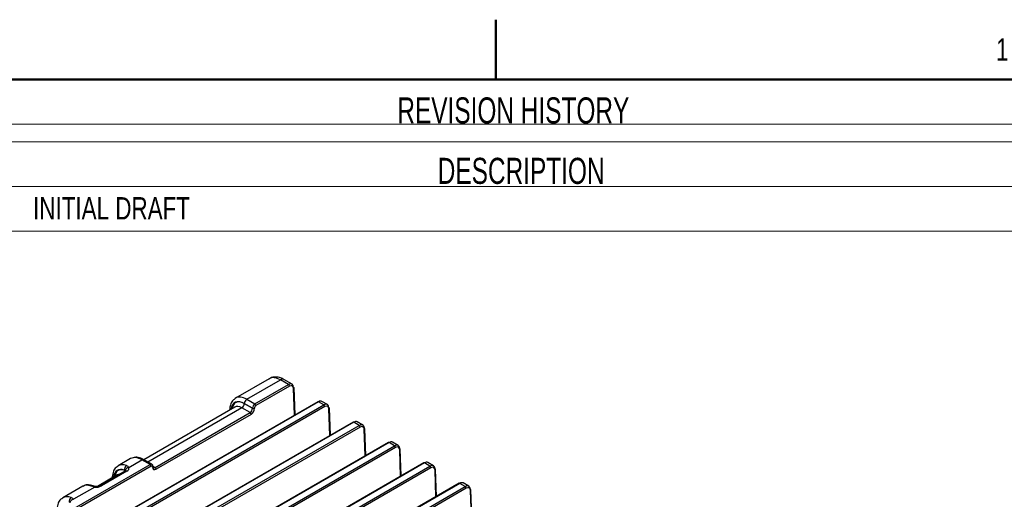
# Model space of a CAD drawing. Header units: millimetres. Extents: x 1 to 863, y 1 to 558.
# Tile 18 of 19: x 652 to 792, y 490 to 558. Entities that reach past the tile are written whole.
import ezdxf

# ---------------------------------------------------------------- set-up
doc = ezdxf.new("R2010")
doc.units = ezdxf.units.MM
doc.styles.add('SLDTEXTSTYLE0', font='TXT', dxfattribs={"width": 0.7})
doc.styles.add('SLDTEXTSTYLE1', font='TXT', dxfattribs={"width": 0.75})

msp = doc.modelspace()

# ---------------------------------------------------------------- linework, layer by layer
at = {"color": 7, "linetype": 'Continuous', "lineweight": 50}
for p, q in [((719.667, 549.252), (719.667, 557.752)), ((9.548, 549.252), (854.052, 549.252))]:
    msp.add_line(p, q, dxfattribs=at)
at = {"color": 7, "linetype": 'Continuous', "lineweight": 18}
for p, q in [((854.075, 549.275), (600.075, 549.275)), ((854.075, 542.925), (600.075, 542.925)), ((854.075, 542.925), (600.075, 542.925)), ((854.075, 540.385), (600.075, 540.385)), ((854.075, 540.385), (600.075, 540.385)), ((854.075, 534.035), (600.075, 534.035)), ((854.075, 534.035), (600.075, 534.035)), ((854.075, 527.685), (600.075, 527.685))]:
    msp.add_line(p, q, dxfattribs=at)
at = {"color": 7, "linetype": 'Continuous', "lineweight": 25}
for p, q in [((687.466, 506.74), (682.677, 503.975)), ((684.284, 503.819), (689.059, 506.576)), ((690.219, 505.907), (689.059, 506.576)), ((690.723, 505.954), (689.559, 506.626)), ((685.443, 503.15), (690.219, 505.907)), ((690.36, 505.666), (685.584, 502.909)), ((691.077, 501.58), (690.94, 505.343)), ((691.138, 501.615), (690.998, 505.428)), ((694.354, 503.472), (606.745, 452.896)), ((684.284, 503.819), (685.443, 503.15)), ((695.743, 503.056), (694.95, 503.514)), ((694.454, 503.462), (606.845, 452.886)), ((607.63, 452.433), (695.239, 503.009)), ((695.38, 502.768), (607.771, 452.192)), ((682.572, 502.691), (669.649, 495.23)), ((683.577, 502.595), (670.234, 494.892)), ((681.856, 502.348), (681.855, 502.277)), ((684.754, 501.915), (683.577, 502.595)), ((685.095, 502.538), (683.93, 503.211)), ((683.93, 503.204), (685.095, 502.531)), ((685.095, 502.531), (685.095, 502.538)), ((685.378, 502.541), (685.378, 502.534)), ((695.239, 503.009), (694.454, 503.462)), ((696.098, 498.682), (695.96, 502.445)), ((696.158, 498.717), (696.018, 502.53)), ((671.265, 494.128), (684.754, 501.915)), ((684.895, 501.674), (671.406, 493.887)), ((699.375, 500.574), (611.765, 449.998)), ((699.475, 500.564), (611.865, 449.988)), ((612.65, 449.535), (700.26, 500.111)), ((700.401, 499.87), (612.791, 449.294)), ((700.26, 500.111), (699.475, 500.564)), ((700.764, 500.158), (699.971, 500.616)), ((701.118, 495.784), (700.98, 499.546)), ((701.179, 495.818), (701.039, 499.631)), ((704.395, 497.675), (616.786, 447.099)), ((704.495, 497.665), (616.886, 447.09)), ((617.67, 446.636), (705.28, 497.212)), ((705.421, 496.972), (617.812, 446.396)), ((705.28, 497.212), (704.495, 497.665)), ((705.784, 497.26), (704.991, 497.717)), ((706.139, 492.885), (706.001, 496.648)), ((706.199, 492.92), (706.059, 496.733)), ((667.784, 495.377), (666, 494.348)), ((667.51, 494.136), (669.381, 495.216)), ((670.54, 494.547), (669.381, 495.216)), ((670.791, 494.571), (669.631, 495.241)), ((709.416, 494.777), (621.806, 444.201)), ((709.516, 494.767), (621.906, 444.191)), ((622.288, 466.692), (670.54, 494.547)), ((670.681, 494.306), (622.429, 466.451)), ((622.691, 443.738), (710.3, 494.314)), ((710.442, 494.073), (622.832, 443.497)), ((666.896, 493.74), (666.896, 493.75)), ((670.899, 494.175), (670.899, 494.183)), ((670.947, 494.312), (671.265, 494.128)), ((670.957, 494.259), (670.957, 494.266)), ((710.3, 494.314), (709.516, 494.767)), ((710.805, 494.361), (710.011, 494.819)), ((711.159, 489.987), (711.021, 493.75)), ((711.219, 490.022), (711.08, 493.835)), ((665.895, 493.064), (663.066, 491.43)), ((667, 493.606), (663.389, 491.522)), ((667.25, 493.581), (663.639, 491.497)), ((665.179, 492.72), (665.178, 492.649)), ((714.436, 491.879), (626.827, 441.303)), ((714.536, 491.869), (626.927, 441.293)), ((627.711, 440.84), (715.321, 491.416)), ((715.462, 491.175), (627.853, 440.599)), ((660.985, 491.453), (658.141, 489.811)), ((662.678, 491.347), (659.651, 489.599)), ((715.321, 491.416), (714.536, 491.869)), ((715.825, 491.463), (715.032, 491.921)), ((716.24, 487.124), (716.1, 490.937)), ((716.18, 487.089), (716.042, 490.852))]:
    msp.add_line(p, q, dxfattribs=at)
at = {"color": 7, "linetype": 'Continuous', "lineweight": 25, "flags": 128}
for points in [[(667, 493.606), (667.001, 493.607), (667.006, 493.61)], [(662.754, 491.433), (662.748, 491.433), (662.727, 491.422), (662.703, 491.393), (662.678, 491.347)]]:
    msp.add_lwpolyline(points, dxfattribs=at)
at = {"color": 7, "linetype": 'Continuous', "lineweight": 25}
for centre, radius, start, end in [((689.351, 506.178), 0.494, 65.07715, 126.23331), ((690.052, 505.647), 0.308, 3.49815, 57.32875), ((690.901, 505.415), 0.0977, 7.44439, 66.86138), ((690.898, 505.434), 0.0998, 294.34249, 356.50173), ((684.699, 503.172), 0.769, 122.62937, 177.08194), ((694.396, 503.385), 0.0962, 52.84825, 115.84129), ((682.033, 502.344), 0.177, 178.95553, 199.91602), ((683.162, 503.243), 0.769, 302.62937, 357.08194), ((685.234, 502.823), 0.317, 244.03689, 297.04853), ((685.234, 502.816), 0.317, 244.03689, 297.04853), ((685.277, 502.891), 0.308, 3.49815, 57.32875), ((695.073, 502.749), 0.308, 3.49815, 57.32875), ((695.922, 502.517), 0.0977, 7.44439, 66.86138), ((695.922, 502.534), 0.097, 293.3316, 357.51262), ((684.587, 501.656), 0.308, 3.49815, 57.32875), ((699.417, 500.487), 0.0962, 52.84825, 115.84129), ((700.093, 499.851), 0.308, 3.49815, 57.32875), ((700.942, 499.619), 0.0977, 7.44439, 66.86138), ((700.942, 499.636), 0.097, 293.3316, 357.51262), ((704.437, 497.589), 0.0962, 52.84825, 115.84129), ((705.113, 496.953), 0.308, 3.49815, 57.32875), ((705.963, 496.72), 0.0977, 7.44439, 66.86138), ((705.962, 496.737), 0.097, 293.3316, 357.51262), ((669.526, 495.025), 0.24, 64.0934, 127.21706), ((667.558, 493.837), 0.667, 124.09251, 187.50291), ((666.266, 493.65), 0.636, 350.46845, 8.12949), ((666.751, 493.466), 0.31, 29.11641, 62.06166), ((667.566, 493.596), 0.543, 95.89014, 173.2911), ((670.373, 494.287), 0.308, 3.49815, 57.32875), ((670.862, 494.271), 0.0957, 292.77531, 357.04585), ((670.862, 494.264), 0.0957, 292.78018, 357.00062), ((671.098, 493.869), 0.308, 3.49815, 57.32875), ((709.458, 494.691), 0.0962, 52.84825, 115.84129), ((710.134, 494.054), 0.308, 3.49815, 57.32875), ((710.983, 493.822), 0.0977, 7.44439, 66.86138), ((710.983, 493.839), 0.097, 293.3316, 357.51262), ((665.356, 492.717), 0.177, 178.92349, 199.91622), ((667.103, 493.374), 0.255, 54.59382, 112.22114), ((662.309, 491.259), 0.275, 71.15613, 123.07463), ((663.493, 491.291), 0.253, 54.48263, 113.47936), ((714.478, 491.792), 0.0962, 52.84825, 115.84129), ((715.154, 491.156), 0.308, 3.49815, 57.32875), ((716.003, 490.924), 0.0977, 7.44439, 66.86138), ((716.003, 490.941), 0.097, 293.3316, 357.51262), ((659.698, 489.3), 0.667, 124.09251, 187.50291), ((659.707, 489.059), 0.543, 95.89014, 173.2911)]:
    msp.add_arc(centre, radius, start, end, dxfattribs=at)
for centre, major_axis, ratio, start_param, end_param in [((689.087, 503.976), (-1.63, 2.758), 0.5704098, 5.492007, 6.2773239), ((690.233, 505.082), (0.485, 0.875), 0.5888071, 5.5047509, 7.0580939), ((690.374, 505.005), (0.385, 0.702), 0.5916241, 5.5020191, 7.0553621), ((683.914, 500.993), (-1.334, 2.352), 0.5823971, 5.5023093, 6.944559), ((683.915, 501.153), (-1.233, 2.175), 0.5823971, 5.5023093, 6.9290674), ((684.267, 501.194), (-1.584, 2.785), 0.5816173, 0.0037376, 0.0626264), ((684.267, 501.194), (-1.584, 2.785), 0.5816173, 5.501606, 6.2869229), ((694.44, 502.654), (0.515, 0.858), 0.5657248, 0.0096083, 0.7949252), ((683.561, 500.953), (-0.983, 1.742), 0.5836438, 5.5034437, 6.2887606), ((684.741, 502.331), (0.236, 0.441), 0.5972074, 3.908146, 5.4702157), ((684.883, 502.253), (0.336, 0.614), 0.5916241, 3.9137695, 5.4758392), ((685.448, 502.739), (0.244, 0.436), 0.5859739, 0.7775879, 2.3396575), ((685.59, 502.661), (0.144, 0.263), 0.5916241, 0.7721768, 2.3342465), ((695.253, 502.184), (0.485, 0.875), 0.5888071, 5.5047509, 7.0580939), ((695.395, 502.107), (0.385, 0.702), 0.5916241, 5.5020191, 7.0553621), ((699.461, 499.755), (0.515, 0.858), 0.5657248, 0.0096083, 0.7949252), ((700.274, 499.286), (0.485, 0.875), 0.5888071, 5.5047509, 7.0580939), ((700.415, 499.208), (0.385, 0.702), 0.5916241, 5.5020191, 7.0553621), ((704.481, 496.857), (0.515, 0.858), 0.5657248, 0.0096083, 0.7949252), ((705.294, 496.388), (0.485, 0.875), 0.5888071, 5.5047509, 7.0580939), ((705.436, 496.31), (0.385, 0.702), 0.5916241, 5.5020191, 7.0553621), ((669.397, 492.61), (-1.619, 2.764), 0.5731145, 5.4942393, 6.2795562), ((667.237, 491.366), (-1.334, 2.352), 0.5823971, 5.6900992, 6.944559), ((667.238, 491.526), (-1.233, 2.175), 0.5823971, 5.7056402, 6.9823707), ((667.59, 491.567), (-1.584, 2.785), 0.5816173, 5.6893959, 6.2869229), ((666.543, 493.99), (1, 0), 0.5772438, 5.4978252, 6.5399771), ((670.545, 494.136), (0.244, 0.436), 0.5859739, 6.2742572, 7.0607732), ((670.687, 494.058), (0.144, 0.263), 0.5916241, 5.4932924, 7.0553621), ((671.394, 494.466), (0.336, 0.614), 0.5916241, 2.3516998, 3.9137695), ((671.252, 494.544), (0.236, 0.441), 0.5972074, 3.119521, 3.908146), ((709.502, 493.959), (0.515, 0.858), 0.5657248, 0.0096083, 0.7949252), ((710.315, 493.489), (0.485, 0.875), 0.5888071, 5.5047509, 7.0580939), ((710.456, 493.412), (0.385, 0.702), 0.5916241, 5.5020191, 7.0553621), ((666.884, 491.325), (-0.983, 1.742), 0.5836438, 6.0004613, 6.2887606), ((662.599, 488.685), (-1.619, 2.764), 0.5731145, 5.6820292, 6.2795562), ((662.932, 491.905), (1, 0), 0.5773317, 4.4555972, 5.4977491), ((714.522, 491.061), (0.515, 0.858), 0.5657248, 0.0096083, 0.7949252), ((715.335, 490.591), (0.485, 0.875), 0.5888071, 5.5047509, 7.0580939), ((715.476, 490.514), (0.385, 0.702), 0.5916241, 5.5020191, 7.0553621), ((659.731, 487.029), (-1.584, 2.785), 0.5816173, 5.6893959, 6.2869229)]:
    msp.add_ellipse(centre, major_axis=major_axis, ratio=ratio, start_param=start_param, end_param=end_param, dxfattribs=at)
for points, knots in [([(689.559, 506.626), (689.404, 506.706), (689.016, 506.905), (688.371, 507.006), (687.773, 506.941), (687.523, 506.743), (687.457, 506.691)], [0, 0, 0, 0, 0.2270569, 0.567847, 0.8873502, 1, 1, 1, 1]), ([(682.579, 503.866), (682.464, 503.786), (682.167, 503.581), (681.923, 503.033), (681.878, 502.568), (681.856, 502.348)], [0, 0, 0, 0, 0.25070231, 0.64593117, 1, 1, 1, 1]), ([(669.631, 495.241), (669.494, 495.311), (669.128, 495.498), (668.567, 495.624), (668.187, 495.511), (668.027, 495.463)], [0, 0, 0, 0, 0.2550064, 0.6852287, 1, 1, 1, 1]), ([(666.006, 494.301), (665.906, 494.252), (665.606, 494.106), (665.308, 493.575), (665.191, 493.06), (665.18, 492.754), (665.179, 492.72)], [0, 0, 0, 0, 0.1845321, 0.5548845, 0.9500184, 1, 1, 1, 1]), ([(670.957, 494.266), (670.949, 494.322), (670.935, 494.422), (670.864, 494.526), (670.807, 494.556), (670.789, 494.565)], [0, 0, 0, 0, 0.4699599, 0.8268195, 1, 1, 1, 1]), ([(671.012, 494.109), (671.007, 494.111), (670.995, 494.115), (670.967, 494.16), (670.96, 494.23), (670.957, 494.259)], [0, 0, 0, 0, 0.2695043, 0.6992938, 1, 1, 1, 1]), ([(667.059, 493.65), (667.057, 493.647), (667.055, 493.642), (667.016, 493.617), (667, 493.606)], [0, 0, 0, 0, 0.5787486, 1, 1, 1, 1]), ([(662.394, 491.521), (662.254, 491.561), (661.89, 491.666), (661.389, 491.669), (661.115, 491.485), (661.021, 491.422)], [0, 0, 0, 0, 0.2938713, 0.7585548, 1, 1, 1, 1]), ([(662.754, 491.434), (662.736, 491.436), (662.635, 491.45), (662.488, 491.488), (662.401, 491.519), (662.365, 491.532)], [0, 0, 0, 0, 0.1094627, 0.6268823, 1, 1, 1, 1]), ([(663.389, 491.522), (663.354, 491.504), (663.285, 491.469), (663.116, 491.429), (662.931, 491.414), (662.81, 491.427), (662.753, 491.433)], [0, 0, 0, 0, 0.24626841, 0.4929307, 0.7625101, 1, 1, 1, 1]), ([(658.147, 489.764), (658.047, 489.715), (657.747, 489.569), (657.449, 489.037), (657.331, 488.523), (657.321, 488.217), (657.32, 488.183)], [0, 0, 0, 0, 0.1845321, 0.5548845, 0.9500184, 1, 1, 1, 1])]:
    msp.add_open_spline(points, degree=3, knots=knots, dxfattribs=at)
for points in [[(667.027, 493.66), (667.004, 493.71), (666.956, 493.743), (666.896, 493.75)], [(667.184, 494.39), (667.329, 494.338), (667.443, 494.25), (667.51, 494.136)], [(662.678, 491.347), (662.481, 491.386), (662.304, 491.438), (662.159, 491.489)], [(659.324, 489.853), (659.469, 489.801), (659.584, 489.713), (659.651, 489.599)]]:
    msp.add_open_spline(points, degree=3, dxfattribs=at)

# ---------------------------------------------------------------- texts
at = {"color": 7, "linetype": 'Continuous', "lineweight": 0}
for s, insert, char_height, attachment_point, style in [('1', (791.601, 555.097), 3.175, 2, 'SLDTEXTSTYLE1'), ('REVISION HISTORY', (705.671, 546.711), 3.70417, 1, 'SLDTEXTSTYLE0'), ('DESCRIPTION', (711.407, 538.124), 3.70417, 1, 'SLDTEXTSTYLE0'), ('INITIAL DRAFT', (653.929, 532.537), 3.175, 1, 'SLDTEXTSTYLE1')]:
    msp.add_mtext(s, dxfattribs=dict(at, insert=insert, char_height=char_height, attachment_point=attachment_point, style=style))

doc.saveas('drawing.dxf')
